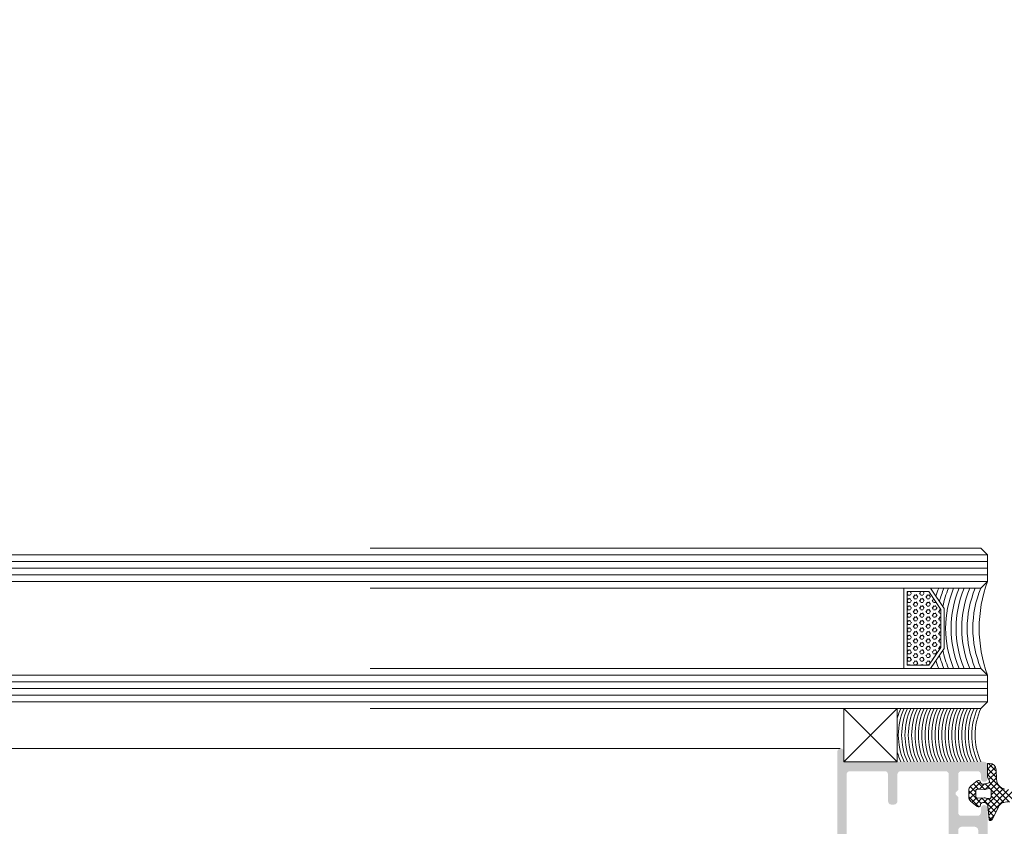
# Model space of a CAD drawing. Header units: millimetres. Extents: x -226731 to 126254, y -16359 to 60195.
# Tile 248 of 256: x -140316 to -140169, y 20937 to 21058. Entities that reach past the tile are written whole.
import ezdxf

# ---------------------------------------------------------------- set-up
doc = ezdxf.new("R2010")
doc.units = ezdxf.units.MM
doc.header["$LTSCALE"] = 0.1
doc.header["$MEASUREMENT"] = 0
for name, color, linetype, lineweight in [('0_CCE_ FF_SIDE WALL SPRINKLER', 6, 'Continuous', 0), ('3_Hatch', 8, 'Continuous', 0), ('4. Glass', 140, 'Continuous', 15), ('FIRE CIRCULE', 7, 'Continuous', 5), ('SPRINKLER COVERAGE AREA', 1, 'Continuous', 9)]:
    doc.layers.add(name, color=color, linetype=linetype, lineweight=lineweight)
doc.layers.add('FIRE FIGHTING SERVICES', color=5, linetype='Continuous')

# ---------------------------------------------------------------- blocks, each defined once
blk = doc.blocks.new('*U428')
at = {"layer": '3_Hatch'}
h = blk.add_hatch(color=8, dxfattribs=at)
h.dxf.hatch_style = 1
h.paths.add_polyline_path([(28.61, 92.53), (28.61, 57.99), (28.57, 57.83), (28.46, 57.65), (28.28, 57.54), (28.1, 57.52), (22.9, 57.52), (22.7, 57.54), (22.54, 57.65), (22.44, 57.83), (22.41, 57.99), (22.41, 92.53), (22.44, 92.71), (22.54, 92.87), (22.7, 92.98), (22.9, 93.02), (28.1, 93.02), (28.28, 92.98), (28.46, 92.87), (28.57, 92.71)], flags=16)
h.paths.add_polyline_path([(22.41, 37.89), (22.35, 38.09), (22.24, 38.26), (22.1, 38.37), (21.9, 38.4), (21.49, 38.4), (21.31, 38.37), (21.15, 38.26), (21.04, 38.09), (21, 37.89), (21, 33.9), (20.95, 33.7), (20.84, 33.54), (20.69, 33.43), (20.49, 33.41), (13.79, 33.41), (13.61, 33.43), (13.45, 33.54), (13.34, 33.7), (13.3, 33.9), (13.3, 51.5), (13.34, 51.7), (13.45, 51.85), (13.61, 51.96), (13.79, 52.01), (16.35, 52.01), (16.54, 52.05), (16.7, 52.16), (16.81, 52.32), (16.85, 52.5), (16.85, 55.6), (16.87, 55.8), (16.98, 55.96), (17.16, 56.07), (17.36, 56.11), (20.49, 56.11), (20.69, 56.07), (20.84, 55.96), (20.95, 55.8), (21, 55.6), (21, 51.61), (21.04, 51.41), (21.15, 51.26), (21.31, 51.15), (21.49, 51.12), (21.9, 51.12), (22.1, 51.15), (22.24, 51.26), (22.35, 51.41), (22.41, 51.61), (22.41, 55.6), (22.44, 55.8), (22.54, 55.96), (22.7, 56.07), (22.9, 56.11), (28.1, 56.11), (28.28, 56.07), (28.46, 55.96), (28.57, 55.8), (28.61, 55.6), (28.61, 33.9), (28.57, 33.7), (28.46, 33.54), (28.28, 33.43), (28.1, 33.41), (22.9, 33.41), (22.7, 33.43), (22.54, 33.54), (22.44, 33.7), (22.41, 33.9)], flags=16)
h.paths.add_polyline_path([(12.2, 36.54), (11.89, 36.23), (11.89, 33.9), (11.85, 33.7), (11.74, 33.54), (11.58, 33.43), (11.38, 33.41), (9, 33.41), (8.8, 33.43), (8.65, 33.54), (8.54, 33.7), (8.49, 33.9), (8.49, 34.51), (8.45, 34.69), (8.34, 34.85), (8.18, 34.96), (8, 35), (7.79, 34.96), (7.63, 34.85), (7.52, 34.69), (7.48, 34.51), (7.48, 32.49), (7.52, 32.31), (7.63, 32.15), (7.79, 32.04), (8, 32), (28.5, 32), (28.7, 31.95), (28.85, 31.84), (28.96, 31.69), (29.01, 31.49), (29.01, 30.48), (29.05, 30.3), (29.14, 30.13), (29.3, 30.02), (29.51, 30.01), (29.69, 30.02), (29.85, 30.13), (29.96, 30.3), (30, 30.48), (30, 93.92), (29.96, 94.12), (29.85, 94.28), (29.69, 94.39), (29.51, 94.41), (16.5, 94.41), (16.3, 94.39), (16.15, 94.28), (16.04, 94.12), (15.99, 93.92), (15.99, 93.52), (16.04, 93.35), (16.15, 93.17), (16.3, 93.06), (16.5, 93.02), (20.49, 93.02), (20.69, 92.98), (20.84, 92.87), (20.95, 92.71), (21, 92.53), (21, 57.99), (20.95, 57.83), (20.84, 57.65), (20.69, 57.54), (20.49, 57.52), (14.42, 57.52), (14.25, 57.48), (14.16, 57.43), (14.07, 57.37), (14.01, 57.3), (13.96, 57.22), (13.94, 57.13), (13.92, 57.06), (13.92, 56.97), (13.94, 56.88), (13.96, 56.79), (14.01, 56.71), (14.07, 56.64), (14.16, 56.58), (14.25, 56.55), (14.36, 56.51), (14.95, 56.51), (15.15, 56.46), (15.29, 56.35), (15.4, 56.2), (15.44, 56), (15.44, 53.91), (15.4, 53.71), (15.29, 53.55), (15.15, 53.44), (14.95, 53.4), (9.38, 53.4), (9.2, 53.44), (9.04, 53.55), (8.93, 53.71), (8.89, 53.91), (8.89, 56), (8.93, 56.2), (9.04, 56.35), (9.2, 56.46), (9.38, 56.51), (9.92, 56.51), (10.12, 56.55), (10.26, 56.66), (10.37, 56.8), (10.43, 57.01), (10.37, 57.21), (10.26, 57.35), (10.12, 57.46), (9.92, 57.52), (8, 57.52), (7.79, 57.46), (7.63, 57.35), (7.52, 57.21), (7.48, 57.01), (7.48, 49.91), (7.52, 49.71), (7.63, 49.54), (7.79, 49.43), (8, 49.4), (8.38, 49.4), (8.58, 49.43), (8.76, 49.54), (8.84, 49.71), (8.89, 49.91), (8.89, 51.5), (8.93, 51.7), (9.04, 51.85), (9.2, 51.96), (9.38, 52.01), (11.38, 52.01), (11.58, 51.96), (11.74, 51.85), (11.85, 51.7), (11.89, 51.5), (11.89, 42.24), (11.85, 42.06), (11.74, 41.9), (11.58, 41.79), (11.38, 41.73), (9.38, 41.73), (9.2, 41.79), (9.04, 41.9), (8.93, 42.06), (8.89, 42.24), (8.89, 43.3), (8.84, 43.49), (8.76, 43.65), (8.58, 43.76), (8.38, 43.8), (8, 43.8), (7.79, 43.76), (7.63, 43.65), (7.52, 43.49), (7.48, 43.3), (7.48, 38.99), (7.5, 38.86), (7.54, 38.77), (7.59, 38.69), (7.65, 38.64), (7.7, 38.59), (7.78, 38.55), (7.85, 38.51), (7.92, 38.49), (8, 38.49), (8.09, 38.49), (8.16, 38.53), (8.23, 38.57), (8.31, 38.6), (8.36, 38.68), (8.42, 38.75), (8.49, 38.99), (8.49, 39.59), (8.54, 39.79), (8.65, 39.96), (8.8, 40.07), (9, 40.09), (11.38, 40.09), (11.58, 40.07), (11.74, 39.96), (11.85, 39.79), (11.89, 39.59), (11.89, 37.27), (12.2, 36.96), (12.29, 36.83), (12.29, 36.66)])
at = {"layer": '3_Hatch', "color": 8, "linetype": 'Continuous'}
for p, q in [((3.62, 36.31), (7.3, 39.98)), ((6.5, 40.06), (7.18, 40.75)), ((7.36, 39.31), (6.53, 40.14)), ((7.27, 40.29), (6.83, 40.73)), ((4.37, 36.17), (7.37, 39.17)), ((5.1, 36.02), (7.5, 38.41)), ((6.94, 37.08), (5.61, 38.41)), ((7.4, 37.5), (5.96, 38.94)), ((8.36, 37.43), (6.25, 39.54)), ((8.28, 37.42), (9.32, 38.47)), ((8.59, 38.62), (8.7, 38.73)), ((10.3, 37.25), (8.79, 38.76)), ((7.48, 33.88), (3.21, 38.15)), ((7.22, 35.03), (4.22, 38.03)), ((6.98, 36.16), (5.06, 38.08)), ((5.66, 35.69), (6.94, 36.97)), ((7.46, 37.49), (8.07, 38.1)), ((10.3, 36.37), (8.44, 38.23)), ((9.13, 37.4), (9.8, 38.06)), ((9.25, 36.63), (10.23, 37.61)), ((6.02, 35.16), (6.99, 36.14)), ((6.14, 34.4), (7.86, 36.13)), ((7.84, 35.29), (7.09, 36.05)), ((9.12, 34.9), (7.89, 36.13)), ((7.93, 35.31), (8.71, 36.09)), ((8.54, 35.03), (10.3, 36.8)), ((9.6, 35.3), (8.82, 36.08)), ((10.08, 35.71), (9.25, 36.54)), ((7.48, 33), (6.14, 34.34)), ((6.17, 33.55), (7.29, 34.67)), ((6.29, 32.79), (7.48, 33.98)), ((7.36, 32.24), (6.18, 33.42)), ((6.73, 32.35), (7.48, 33.09)), ((15.61, 16.39, 0.02), (15.52, 16.39, 0.02)), ((15.54, 16.32, 0.02), (15.7, 16.6, 0.02)), ((15.79, 16.57, 0.02), (15.72, 16.68, 0.02)), ((16.02, 16.05, 0.02), (16.18, 16.32, 0.02)), ((16.27, 16.85, 0.02), (16.11, 17.12, 0.02)), ((16.56, 16.94, 0.02), (16.24, 16.94, 0.02)), ((16.56, 16.39, 0.02), (16.24, 16.39, 0.02)), ((16.56, 17.49, 0.02), (16.27, 17.49, 0.02)), ((16.49, 16.87, 0.02), (16.65, 17.15, 0.02)), ((16.74, 17.12, 0.02), (16.58, 17.4, 0.02)), ((16.74, 16.02, 0.02), (16.58, 16.3, 0.02)), ((16.97, 16.6, 0.02), (17.13, 16.87, 0.02)), ((17.22, 16.3, 0.02), (17.06, 16.57, 0.02)), ((17.22, 17.4, 0.02), (17.15, 17.51, 0.02)), ((17.51, 17.49, 0.02), (17.2, 17.49, 0.02)), ((17.51, 16.94, 0.02), (17.2, 16.94, 0.02)), ((17.51, 16.39, 0.02), (17.2, 16.39, 0.02)), ((17.45, 17.42, 0.02), (17.5, 17.51, 0.02)), ((17.45, 16.32, 0.02), (17.6, 16.6, 0.02)), ((17.69, 16.57, 0.02), (17.54, 16.85, 0.02)), ((17.92, 17.15, 0.02), (18.08, 17.42, 0.02)), ((17.92, 16.05, 0.02), (18.08, 16.32, 0.02)), ((18.17, 16.85, 0.02), (18.01, 17.12, 0.02)), ((18.47, 17.49, 0.02), (18.15, 17.49, 0.02)), ((18.47, 16.94, 0.02), (18.15, 16.94, 0.02)), ((18.47, 16.39, 0.02), (18.15, 16.39, 0.02)), ((18.4, 16.87, 0.02), (18.56, 17.15, 0.02)), ((18.65, 17.12, 0.02), (18.49, 17.4, 0.02)), ((18.65, 16.02, 0.02), (18.49, 16.3, 0.02)), ((18.87, 16.6, 0.02), (19.03, 16.87, 0.02)), ((19.12, 16.3, 0.02), (18.96, 16.57, 0.02)), ((19.12, 17.4, 0.02), (19.06, 17.51, 0.02)), ((19.42, 17.49, 0.02), (19.1, 17.49, 0.02)), ((19.42, 16.94, 0.02), (19.1, 16.94, 0.02)), ((19.42, 16.39, 0.02), (19.1, 16.39, 0.02)), ((19.35, 17.42, 0.02), (19.4, 17.51, 0.02)), ((19.35, 16.32, 0.02), (19.51, 16.6, 0.02)), ((19.53, 16.7, 0.02), (19.44, 16.85, 0.02)), ((14.59, 14.67, 0.02), (14.75, 14.95, 0.02)), ((14.84, 14.92, 0.02), (14.69, 15.17, 0.02)), ((15.06, 15.5, 0.02), (15.22, 15.77, 0.02)), ((15.31, 15.2, 0.02), (15.15, 15.47, 0.02)), ((15.61, 15.84, 0.02), (15.29, 15.84, 0.02)), ((15.61, 15.29, 0.02), (15.29, 15.29, 0.02)), ((15.54, 15.22, 0.02), (15.7, 15.5, 0.02)), ((15.79, 15.47, 0.02), (15.63, 15.75, 0.02)), ((16.02, 14.95, 0.02), (16.18, 15.22, 0.02)), ((16.27, 15.75, 0.02), (16.11, 16.02, 0.02)), ((16.27, 14.65, 0.02), (16.11, 14.92, 0.02)), ((16.56, 15.84, 0.02), (16.24, 15.84, 0.02)), ((16.56, 15.29, 0.02), (16.24, 15.29, 0.02)), ((16.49, 15.77, 0.02), (16.65, 16.05, 0.02)), ((16.49, 14.67, 0.02), (16.65, 14.95, 0.02)), ((16.74, 14.92, 0.02), (16.58, 15.2, 0.02)), ((16.97, 15.5, 0.02), (17.13, 15.77, 0.02)), ((17.22, 15.2, 0.02), (17.06, 15.47, 0.02)), ((17.51, 15.84, 0.02), (17.2, 15.84, 0.02)), ((17.51, 15.29, 0.02), (17.2, 15.29, 0.02)), ((17.45, 15.22, 0.02), (17.6, 15.5, 0.02)), ((17.69, 15.47, 0.02), (17.54, 15.75, 0.02)), ((17.92, 14.95, 0.02), (18.08, 15.22, 0.02)), ((18.17, 15.75, 0.02), (18.01, 16.02, 0.02)), ((18.17, 14.65, 0.02), (18.01, 14.92, 0.02)), ((18.47, 15.84, 0.02), (18.15, 15.84, 0.02)), ((18.47, 15.29, 0.02), (18.15, 15.29, 0.02)), ((18.4, 15.77, 0.02), (18.56, 16.05, 0.02)), ((18.4, 14.67, 0.02), (18.56, 14.95, 0.02)), ((18.65, 14.92, 0.02), (18.49, 15.2, 0.02)), ((18.87, 15.5, 0.02), (19.03, 15.77, 0.02)), ((19.12, 15.2, 0.02), (18.96, 15.47, 0.02)), ((19.42, 15.84, 0.02), (19.1, 15.84, 0.02)), ((19.42, 15.29, 0.02), (19.1, 15.29, 0.02)), ((19.35, 15.22, 0.02), (19.51, 15.5, 0.02)), ((19.53, 15.6, 0.02), (19.44, 15.75, 0.02)), ((14.66, 14.74, 0.02), (14.47, 14.74, 0.02)), ((14.66, 14.19, 0.02), (14.47, 14.19, 0.02)), ((14.66, 13.64, 0.02), (14.47, 13.64, 0.02)), ((14.59, 13.57, 0.02), (14.75, 13.85, 0.02)), ((14.84, 13.82, 0.02), (14.68, 14.1, 0.02)), ((15.06, 14.4, 0.02), (15.22, 14.67, 0.02)), ((15.06, 13.3, 0.02), (15.22, 13.57, 0.02)), ((15.31, 14.1, 0.02), (15.15, 14.37, 0.02)), ((15.61, 14.74, 0.02), (15.29, 14.74, 0.02)), ((15.61, 14.19, 0.02), (15.29, 14.19, 0.02)), ((15.61, 13.64, 0.02), (15.29, 13.64, 0.02)), ((15.54, 14.12, 0.02), (15.7, 14.4, 0.02)), ((15.54, 13.02, 0.02), (15.7, 13.3, 0.02)), ((15.79, 14.37, 0.02), (15.63, 14.65, 0.02)), ((15.79, 13.27, 0.02), (15.63, 13.55, 0.02)), ((16.02, 13.85, 0.02), (16.18, 14.12, 0.02)), ((16.27, 13.55, 0.02), (16.11, 13.82, 0.02)), ((16.56, 14.74, 0.02), (16.24, 14.74, 0.02)), ((16.56, 14.19, 0.02), (16.24, 14.19, 0.02)), ((16.56, 13.64, 0.02), (16.24, 13.64, 0.02)), ((16.49, 13.57, 0.02), (16.65, 13.85, 0.02)), ((16.74, 13.82, 0.02), (16.58, 14.1, 0.02)), ((16.97, 14.4, 0.02), (17.13, 14.67, 0.02)), ((16.97, 13.3, 0.02), (17.13, 13.57, 0.02)), ((17.22, 14.1, 0.02), (17.06, 14.37, 0.02)), ((17.51, 14.74, 0.02), (17.2, 14.74, 0.02)), ((17.51, 14.19, 0.02), (17.2, 14.19, 0.02)), ((17.51, 13.64, 0.02), (17.2, 13.64, 0.02)), ((17.45, 14.12, 0.02), (17.6, 14.4, 0.02)), ((17.45, 13.02, 0.02), (17.6, 13.3, 0.02)), ((17.69, 14.37, 0.02), (17.54, 14.65, 0.02)), ((17.69, 13.27, 0.02), (17.54, 13.55, 0.02)), ((17.92, 13.85, 0.02), (18.08, 14.12, 0.02)), ((18.17, 13.55, 0.02), (18.01, 13.82, 0.02)), ((18.47, 14.74, 0.02), (18.15, 14.74, 0.02)), ((18.47, 14.19, 0.02), (18.15, 14.19, 0.02)), ((18.47, 13.64, 0.02), (18.15, 13.64, 0.02)), ((18.4, 13.57, 0.02), (18.56, 13.85, 0.02)), ((18.65, 13.82, 0.02), (18.49, 14.1, 0.02)), ((18.87, 14.4, 0.02), (19.03, 14.67, 0.02)), ((18.87, 13.3, 0.02), (19.03, 13.57, 0.02)), ((19.12, 14.1, 0.02), (18.96, 14.37, 0.02)), ((19.42, 14.74, 0.02), (19.1, 14.74, 0.02)), ((19.42, 14.19, 0.02), (19.1, 14.19, 0.02)), ((19.42, 13.64, 0.02), (19.1, 13.64, 0.02)), ((19.35, 14.12, 0.02), (19.51, 14.4, 0.02)), ((19.35, 13.02, 0.02), (19.51, 13.3, 0.02)), ((19.53, 14.5, 0.02), (19.44, 14.65, 0.02)), ((19.53, 13.4, 0.02), (19.44, 13.55, 0.02)), ((14.66, 13.09, 0.02), (14.47, 13.09, 0.02)), ((14.66, 12.54, 0.02), (14.47, 12.54, 0.02)), ((14.66, 11.99, 0.02), (14.47, 11.99, 0.02)), ((14.59, 12.47, 0.02), (14.75, 12.75, 0.02)), ((14.84, 12.72, 0.02), (14.68, 13, 0.02)), ((14.84, 11.62, 0.02), (14.68, 11.9, 0.02)), ((15.06, 12.2, 0.02), (15.22, 12.47, 0.02)), ((15.31, 13, 0.02), (15.15, 13.27, 0.02)), ((15.31, 11.9, 0.02), (15.15, 12.17, 0.02)), ((15.61, 13.09, 0.02), (15.29, 13.09, 0.02)), ((15.61, 12.54, 0.02), (15.29, 12.54, 0.02)), ((15.61, 11.99, 0.02), (15.29, 11.99, 0.02)), ((15.54, 11.92, 0.02), (15.7, 12.2, 0.02)), ((15.79, 12.17, 0.02), (15.63, 12.45, 0.02)), ((16.02, 12.75, 0.02), (16.18, 13.02, 0.02)), ((16.02, 11.65, 0.02), (16.18, 11.92, 0.02)), ((16.27, 12.45, 0.02), (16.11, 12.72, 0.02)), ((16.56, 13.09, 0.02), (16.24, 13.09, 0.02)), ((16.56, 12.54, 0.02), (16.24, 12.54, 0.02)), ((16.56, 11.99, 0.02), (16.24, 11.99, 0.02)), ((16.49, 12.47, 0.02), (16.65, 12.75, 0.02)), ((16.74, 12.72, 0.02), (16.58, 13, 0.02)), ((16.74, 11.62, 0.02), (16.58, 11.9, 0.02)), ((16.97, 12.2, 0.02), (17.13, 12.47, 0.02)), ((17.22, 13, 0.02), (17.06, 13.27, 0.02)), ((17.22, 11.9, 0.02), (17.06, 12.17, 0.02)), ((17.51, 13.09, 0.02), (17.2, 13.09, 0.02)), ((17.51, 12.54, 0.02), (17.2, 12.54, 0.02)), ((17.51, 11.99, 0.02), (17.2, 11.99, 0.02)), ((17.45, 11.92, 0.02), (17.6, 12.2, 0.02)), ((17.69, 12.17, 0.02), (17.54, 12.45, 0.02)), ((17.92, 12.75, 0.02), (18.08, 13.02, 0.02)), ((17.92, 11.65, 0.02), (18.08, 11.92, 0.02)), ((18.17, 12.45, 0.02), (18.01, 12.72, 0.02)), ((18.47, 13.09, 0.02), (18.15, 13.09, 0.02)), ((18.47, 12.54, 0.02), (18.15, 12.54, 0.02)), ((18.47, 11.99, 0.02), (18.15, 11.99, 0.02)), ((18.4, 12.47, 0.02), (18.56, 12.75, 0.02)), ((18.65, 12.72, 0.02), (18.49, 13, 0.02)), ((18.65, 11.62, 0.02), (18.49, 11.9, 0.02)), ((18.87, 12.2, 0.02), (19.03, 12.47, 0.02)), ((19.12, 13, 0.02), (18.96, 13.27, 0.02)), ((19.12, 11.9, 0.02), (18.96, 12.17, 0.02)), ((19.42, 13.09, 0.02), (19.1, 13.09, 0.02)), ((19.42, 12.54, 0.02), (19.1, 12.54, 0.02)), ((19.42, 11.99, 0.02), (19.1, 11.99, 0.02)), ((19.35, 11.92, 0.02), (19.51, 12.2, 0.02)), ((19.53, 12.3, 0.02), (19.44, 12.45, 0.02)), ((14.66, 11.44, 0.02), (14.47, 11.44, 0.02)), ((14.66, 10.89, 0.02), (14.47, 10.89, 0.02)), ((14.66, 10.34, 0.02), (14.47, 10.34, 0.02)), ((14.59, 11.37, 0.02), (14.75, 11.65, 0.02)), ((14.59, 10.27, 0.02), (14.75, 10.55, 0.02)), ((14.84, 10.52, 0.02), (14.68, 10.8, 0.02)), ((15.06, 11.1, 0.02), (15.22, 11.37, 0.02)), ((15.31, 10.8, 0.02), (15.15, 11.07, 0.02)), ((15.61, 11.44, 0.02), (15.29, 11.44, 0.02)), ((15.61, 10.89, 0.02), (15.29, 10.89, 0.02)), ((15.61, 10.34, 0.02), (15.29, 10.34, 0.02)), ((15.54, 10.82, 0.02), (15.7, 11.1, 0.02)), ((15.79, 11.07, 0.02), (15.63, 11.35, 0.02)), ((16.02, 10.55, 0.02), (16.18, 10.82, 0.02)), ((16.27, 11.35, 0.02), (16.11, 11.62, 0.02)), ((16.27, 10.25, 0.02), (16.11, 10.52, 0.02)), ((16.56, 11.44, 0.02), (16.24, 11.44, 0.02)), ((16.56, 10.89, 0.02), (16.24, 10.89, 0.02)), ((16.56, 10.34, 0.02), (16.24, 10.34, 0.02)), ((16.49, 11.37, 0.02), (16.65, 11.65, 0.02)), ((16.49, 10.27, 0.02), (16.65, 10.55, 0.02)), ((16.74, 10.52, 0.02), (16.58, 10.8, 0.02)), ((16.97, 11.1, 0.02), (17.13, 11.37, 0.02)), ((17.22, 10.8, 0.02), (17.06, 11.07, 0.02)), ((17.51, 11.44, 0.02), (17.2, 11.44, 0.02)), ((17.51, 10.89, 0.02), (17.2, 10.89, 0.02)), ((17.51, 10.34, 0.02), (17.2, 10.34, 0.02)), ((17.45, 10.82, 0.02), (17.6, 11.1, 0.02)), ((17.69, 11.07, 0.02), (17.54, 11.35, 0.02)), ((17.92, 10.55, 0.02), (18.08, 10.82, 0.02)), ((18.17, 11.35, 0.02), (18.01, 11.62, 0.02)), ((18.17, 10.25, 0.02), (18.01, 10.52, 0.02)), ((18.47, 11.44, 0.02), (18.15, 11.44, 0.02)), ((18.47, 10.89, 0.02), (18.15, 10.89, 0.02)), ((18.47, 10.34, 0.02), (18.15, 10.34, 0.02)), ((18.4, 11.37, 0.02), (18.56, 11.65, 0.02)), ((18.4, 10.27, 0.02), (18.56, 10.55, 0.02)), ((18.65, 10.52, 0.02), (18.49, 10.8, 0.02)), ((18.87, 11.1, 0.02), (19.03, 11.37, 0.02)), ((19.12, 10.8, 0.02), (18.96, 11.07, 0.02)), ((19.42, 11.44, 0.02), (19.1, 11.44, 0.02)), ((19.42, 10.89, 0.02), (19.1, 10.89, 0.02)), ((19.42, 10.34, 0.02), (19.1, 10.34, 0.02)), ((19.35, 10.82, 0.02), (19.51, 11.1, 0.02)), ((19.53, 11.2, 0.02), (19.44, 11.35, 0.02)), ((14.66, 9.79, 0.02), (14.47, 9.79, 0.02)), ((14.66, 9.24, 0.02), (14.47, 9.24, 0.02)), ((14.59, 9.17, 0.02), (14.75, 9.45, 0.02)), ((14.84, 9.42, 0.02), (14.68, 9.7, 0.02)), ((15.06, 10, 0.02), (15.22, 10.27, 0.02)), ((15.06, 8.9, 0.02), (15.22, 9.17, 0.02)), ((15.31, 9.7, 0.02), (15.15, 9.97, 0.02)), ((15.31, 8.6, 0.02), (15.15, 8.87, 0.02)), ((15.61, 9.79, 0.02), (15.29, 9.79, 0.02)), ((15.61, 9.24, 0.02), (15.29, 9.24, 0.02)), ((15.54, 9.72, 0.02), (15.7, 10, 0.02)), ((15.54, 8.62, 0.02), (15.7, 8.9, 0.02)), ((15.79, 9.97, 0.02), (15.63, 10.25, 0.02)), ((15.79, 8.87, 0.02), (15.63, 9.15, 0.02)), ((16.02, 9.45, 0.02), (16.18, 9.72, 0.02)), ((16.27, 9.15, 0.02), (16.11, 9.42, 0.02)), ((16.56, 9.79, 0.02), (16.24, 9.79, 0.02)), ((16.56, 9.24, 0.02), (16.24, 9.24, 0.02)), ((16.49, 9.17, 0.02), (16.65, 9.45, 0.02)), ((16.74, 9.42, 0.02), (16.58, 9.7, 0.02)), ((16.97, 10, 0.02), (17.13, 10.27, 0.02)), ((16.97, 8.9, 0.02), (17.13, 9.17, 0.02)), ((17.22, 9.7, 0.02), (17.06, 9.97, 0.02)), ((17.22, 8.6, 0.02), (17.06, 8.87, 0.02)), ((17.51, 9.79, 0.02), (17.2, 9.79, 0.02)), ((17.51, 9.24, 0.02), (17.2, 9.24, 0.02)), ((17.45, 9.72, 0.02), (17.6, 10, 0.02)), ((17.45, 8.62, 0.02), (17.6, 8.9, 0.02)), ((17.69, 9.97, 0.02), (17.54, 10.25, 0.02)), ((17.69, 8.87, 0.02), (17.54, 9.15, 0.02)), ((17.92, 9.45, 0.02), (18.08, 9.72, 0.02)), ((18.17, 9.15, 0.02), (18.01, 9.42, 0.02)), ((18.47, 9.79, 0.02), (18.15, 9.79, 0.02)), ((18.47, 9.24, 0.02), (18.15, 9.24, 0.02)), ((18.4, 9.17, 0.02), (18.56, 9.45, 0.02)), ((18.65, 9.42, 0.02), (18.49, 9.7, 0.02)), ((18.87, 10, 0.02), (19.03, 10.27, 0.02)), ((18.87, 8.9, 0.02), (19.03, 9.17, 0.02)), ((19.12, 9.7, 0.02), (18.96, 9.97, 0.02)), ((19.12, 8.6, 0.02), (18.96, 8.87, 0.02)), ((19.42, 9.79, 0.02), (19.1, 9.79, 0.02)), ((19.42, 9.24, 0.02), (19.1, 9.24, 0.02)), ((19.35, 9.72, 0.02), (19.51, 10, 0.02)), ((19.35, 8.62, 0.02), (19.51, 8.9, 0.02)), ((19.53, 10.1, 0.02), (19.44, 10.25, 0.02)), ((19.53, 9, 0.02), (19.44, 9.15, 0.02)), ((15.22, 8.07, 0.02), (15.22, 8.07, 0.02)), ((15.61, 8.69, 0.02), (15.29, 8.69, 0.02)), ((15.61, 8.14, 0.02), (15.29, 8.14, 0.02)), ((15.61, 7.59, 0.02), (15.55, 7.59, 0.02)), ((15.57, 7.57, 0.02), (15.7, 7.8, 0.02)), ((15.79, 7.77, 0.02), (15.63, 8.05, 0.02)), ((16.02, 8.35, 0.02), (16.18, 8.62, 0.02)), ((16.02, 7.25, 0.02), (16.18, 7.52, 0.02)), ((16.27, 8.05, 0.02), (16.11, 8.32, 0.02)), ((16.56, 8.69, 0.02), (16.24, 8.69, 0.02)), ((16.56, 8.14, 0.02), (16.24, 8.14, 0.02)), ((16.56, 7.59, 0.02), (16.24, 7.59, 0.02)), ((16.49, 8.07, 0.02), (16.65, 8.35, 0.02)), ((16.74, 8.32, 0.02), (16.58, 8.6, 0.02)), ((16.74, 7.22, 0.02), (16.58, 7.5, 0.02)), ((16.97, 7.8, 0.02), (17.13, 8.07, 0.02)), ((17.22, 7.5, 0.02), (17.06, 7.77, 0.02)), ((17.51, 8.69, 0.02), (17.2, 8.69, 0.02)), ((17.51, 8.14, 0.02), (17.2, 8.14, 0.02)), ((17.51, 7.59, 0.02), (17.2, 7.59, 0.02)), ((17.45, 7.52, 0.02), (17.6, 7.8, 0.02)), ((17.69, 7.77, 0.02), (17.54, 8.05, 0.02)), ((17.92, 8.35, 0.02), (18.08, 8.62, 0.02)), ((17.92, 7.25, 0.02), (18.08, 7.52, 0.02)), ((18.17, 8.05, 0.02), (18.01, 8.32, 0.02)), ((18.47, 8.69, 0.02), (18.15, 8.69, 0.02)), ((18.47, 8.14, 0.02), (18.15, 8.14, 0.02)), ((18.47, 7.59, 0.02), (18.15, 7.59, 0.02)), ((18.4, 8.07, 0.02), (18.56, 8.35, 0.02)), ((18.65, 8.32, 0.02), (18.49, 8.6, 0.02)), ((18.65, 7.22, 0.02), (18.49, 7.5, 0.02)), ((18.87, 7.8, 0.02), (19.03, 8.07, 0.02)), ((19.12, 7.5, 0.02), (18.96, 7.77, 0.02)), ((19.42, 8.69, 0.02), (19.1, 8.69, 0.02)), ((19.42, 8.14, 0.02), (19.1, 8.14, 0.02)), ((19.42, 7.59, 0.02), (19.1, 7.59, 0.02)), ((19.35, 7.52, 0.02), (19.51, 7.8, 0.02)), ((19.53, 7.9, 0.02), (19.44, 8.05, 0.02)), ((16.27, 6.95, 0.02), (16.11, 7.22, 0.02)), ((16.56, 7.04, 0.02), (16.24, 7.04, 0.02)), ((16.49, 6.97, 0.02), (16.65, 7.25, 0.02)), ((16.97, 6.7, 0.02), (17.13, 6.97, 0.02)), ((17.15, 6.51, 0.02), (17.06, 6.67, 0.02)), ((17.51, 7.04, 0.02), (17.2, 7.04, 0.02)), ((17.5, 6.51, 0.02), (17.6, 6.7, 0.02)), ((17.69, 6.67, 0.02), (17.54, 6.95, 0.02)), ((18.17, 6.95, 0.02), (18.01, 7.22, 0.02)), ((18.47, 7.04, 0.02), (18.15, 7.04, 0.02)), ((18.4, 6.97, 0.02), (18.56, 7.25, 0.02)), ((18.87, 6.7, 0.02), (19.03, 6.97, 0.02)), ((19.06, 6.51, 0.02), (18.96, 6.67, 0.02)), ((19.42, 7.04, 0.02), (19.1, 7.04, 0.02)), ((19.4, 6.51, 0.02), (19.51, 6.7, 0.02)), ((19.53, 6.8, 0.02), (19.44, 6.95, 0.02))]:
    blk.add_line(p, q, dxfattribs=at)
at = {"layer": '3_Hatch', "color": 8}
for p, q in [((6.78, 40.67), (5.87, 38.75)), ((7.43, 38.58), (7.23, 40.69)), ((8.57, 38.58), (8.47, 38.26)), ((10.02, 37.88), (9.04, 38.7)), ((6.94, 36.31), (6.94, 37.23)), ((7.3, 37.52), (7.72, 37.43)), ((8.01, 37.41), (8.93, 37.46)), ((9.25, 37.16), (9.25, 36.38)), ((10.3, 36.27), (10.3, 37.27)), ((7.72, 36.1), (7.3, 36.02)), ((8.93, 36.08), (8.01, 36.13)), ((9.04, 34.84), (10.02, 35.66)), ((6.13, 34.61), (6.19, 33.2)), ((7.48, 34.32), (7.23, 34.76)), ((7.43, 35.2), (8.15, 35.35)), ((7.48, 32.24), (7.48, 34.32)), ((8.47, 35.21), (8.57, 34.95)), ((7.19, 32.24), (7.48, 32.24)), ((29.01, 32), (21.01, 32)), ((21.01, 32), (21.01, 24)), ((29.01, 32), (21.01, 24)), ((21.01, 24), (21.01, 32)), ((21.01, 32), (29.01, 24)), ((29.01, 24), (29.01, 32)), ((29.01, 24), (29.01, 32)), ((29.56, 30.01), (100, 30.01)), ((21.01, 24), (29.01, 24)), ((100, 23, 0), (7.48, 23)), ((100, 22, 0), (7.48, 22)), ((100, 21, 0), (7.48, 21)), ((100, 20, 0), (7.48, 20)), ((100, 19, 0), (7.48, 19)), ((16.03, 18.01, 0.02), (13.97, 15.01, 0.02)), ((20.03, 6.01, 0.02), (20.03, 18.01, 0.02)), ((16.29, 17.51, 0.02), (14.47, 14.86, 0.02)), ((19.53, 17.51, 0.02), (16.29, 17.51, 0.02)), ((19.53, 6.51, 0.02), (19.53, 17.51, 0.02)), ((13.97, 15.01, 0.02), (13.97, 9.01, 0.02)), ((14.47, 14.86, 0.02), (14.47, 9.17, 0.02)), ((13.97, 9.01, 0.02), (16.03, 6.01, 0.02)), ((14.47, 9.17, 0.02), (16.29, 6.51, 0.02)), ((16.29, 6.51, 0.02), (19.53, 6.51, 0.02)), ((100, 5, 0), (7.48, 5)), ((100, 4, 0), (7.48, 4)), ((100, 3, 0), (7.48, 3)), ((100, 2, 0), (7.48, 2)), ((100, 1, 0), (7.48, 1))]:
    blk.add_line(p, q, dxfattribs=at)
for centre, radius, start, end in [((7.02, 40.53), 0.271, 37.2128, 149.9224), ((4.57, 39.5), 1.5, 262.7957, 329.961), ((8.04, 38.73), 0.635, 193.3802, 311.9125), ((8.85, 38.47), 0.3, 50, 157.7969), ((7.24, 37.23), 0.3, 78.0269, 180), ((7.95, 38.51), 1.1, 258.0269, 273.1356), ((8.95, 37.16), 0.3, 0, 93.1356), ((9.5, 37.27), 0.8, 0, 50), ((4.63, 34.6), 1.5, 0.5805, 79.4803), ((7.24, 36.31), 0.3, 180, 281.9731), ((7.95, 35.03), 1.1, 86.8644, 101.9731), ((8.95, 36.38), 0.3, 266.8644, 0), ((9.5, 36.27), 0.8, 310, 0), ((7.5, 34.91), 0.3, 101.9731, 209.6447), ((8.21, 35.06), 0.3, 30, 101.9731), ((8.85, 35.07), 0.3, 202.2031, 310), ((7.19, 33.24), 1, 182.3925, 270), ((-0.23, 28, 0), 9.59, 335.3498, 24.6502), ((0.27, 28, 0), 9.59, 335.3498, 24.6502), ((0.77, 28, 0), 9.59, 335.3498, 24.6502), ((1.27, 28, 0), 9.59, 335.3498, 24.6502), ((1.77, 28, 0), 9.59, 335.3498, 24.6502), ((2.27, 28, 0), 9.59, 335.3498, 24.6502), ((2.77, 28, 0), 9.59, 335.3498, 24.6502), ((3.27, 28, 0), 9.59, 335.3498, 24.6502), ((3.77, 28, 0), 9.59, 335.3498, 24.6502), ((4.27, 28, 0), 9.59, 335.3498, 24.6502), ((4.77, 28, 0), 9.59, 335.3498, 24.6502), ((5.27, 28, 0), 9.59, 335.3498, 24.6502), ((5.77, 28, 0), 9.59, 335.3498, 24.6502), ((6.27, 28, 0), 9.59, 335.3498, 24.6502), ((6.77, 28, 0), 9.59, 335.3498, 24.6502), ((7.27, 28, 0), 9.59, 335.3498, 24.6502), ((7.77, 28, 0), 9.59, 335.3498, 24.6502), ((8.27, 28, 0), 9.59, 335.3498, 24.6502), ((8.77, 28, 0), 9.59, 335.3498, 24.6502), ((9.27, 28, 0), 9.59, 335.3498, 24.6502), ((9.77, 28, 0), 9.59, 335.3498, 24.6502), ((10.27, 28, 0), 9.59, 335.3498, 24.6502), ((10.77, 28, 0), 9.59, 335.3498, 24.6502), ((11.27, 28, 0), 9.59, 335.3498, 24.6502), ((11.77, 28, 0), 9.59, 15.4043, 24.6502), ((11.77, 28, 0), 9.59, 335.3498, 344.5957), ((-11.33, 12, 0.03), 20.07, 339.5887, 20.4113), ((-5.92, 12, 0), 15.61, 337.3883, 22.5654), ((-5.07, 12.01, 0.02), 15.61, 337.3883, 22.5654), ((-4.26, 12.01, 0.02), 15.61, 337.3883, 22.5654), ((-3.4, 12.01, 0.02), 15.61, 337.3883, 22.5654), ((-2.65, 12.01, 0.02), 15.61, 337.3883, 22.5654), ((-1.84, 12.01, 0.02), 15.61, 337.3883, 22.5654), ((-1.07, 12.01, 0.02), 15.61, 12.2141, 22.5654), ((-0.38, 12.01, 0.02), 15.61, 15.0523, 22.5654), ((0.39, 12.01, 0.02), 15.61, 18.0541, 22.5654), ((-1.07, 12.01, 0.02), 15.61, 337.3883, 347.7859), ((-0.38, 12.01, 0.02), 15.61, 337.3883, 344.9477), ((0.39, 12.01, 0.02), 15.61, 337.3883, 341.9459)]:
    blk.add_arc(centre, radius, start, end, dxfattribs=at)
at = {"layer": '4. Glass', "color": 8}
for p, q in [((7.48, 23), (8.48, 24)), ((8.48, 24), (100, 24)), ((7.48, 19), (7.48, 23)), ((8.48, 18), (7.48, 19)), ((100, 18), (8.48, 18)), ((7.48, 5, 0), (8.48, 6, 0)), ((8.48, 6, 0), (100, 6, 0)), ((7.48, 1, 0), (7.48, 5, 0)), ((8.48, 0, 0), (7.48, 1, 0)), ((100, 0), (8.48, 0))]:
    blk.add_line(p, q, dxfattribs=at)
blk = doc.blocks.new('*U429')
at = {"layer": '3_Hatch', "color": 8}
for p, q in [((-29.56, 30.01), (-1150, 30.01)), ((-1150, 23, 0), (-7.48, 23)), ((-1150, 22, 0), (-7.48, 22)), ((-1150, 21, 0), (-7.48, 21)), ((-1150, 20, 0), (-7.48, 20)), ((-1150, 19, 0), (-7.48, 19)), ((-1150, 5, 0), (-7.48, 5)), ((-1150, 4, 0), (-7.48, 4)), ((-1150, 3, 0), (-7.48, 3)), ((-1150, 2, 0), (-7.48, 2)), ((-1150, 1, 0), (-7.48, 1))]:
    blk.add_line(p, q, dxfattribs=at)
blk = doc.blocks.new('A$C2AD535C3')
at = {"layer": 'SPRINKLER COVERAGE AREA', "color": 1}
blk.add_circle((0, 0), 2500, dxfattribs=at)
blk = doc.blocks.new('G$C3584CA52')
at = {"layer": '0_CCE_ FF_SIDE WALL SPRINKLER', "color": 240, "xscale": -0.6, "yscale": 0.6, "zscale": 0.6}
blk.add_blockref('A$C2AD535C3', (0, -1500), dxfattribs=at)

msp = doc.modelspace()

# ---------------------------------------------------------------- linework, layer by layer
at = {"layer": 'FIRE CIRCULE', "color": 3}
for centre in [(-136708.5, 19689.6), (-137926.85, 17553.1)]:
    msp.add_circle(centre, 3500, dxfattribs=at)

# ---------------------------------------------------------------- block references
at = {"layer": '3_Hatch', "color": 8, "rotation": 179.9999999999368}
for name, p in [('*U429', (-141413.95, 20978.95)), ('*U428', (-140163.95, 20978.95))]:
    msp.add_blockref(name, p, dxfattribs=at)
at = {"layer": 'FIRE FIGHTING SERVICES'}
msp.add_blockref('G$C3584CA52', (-139060.33, 21220.5), dxfattribs=at)

doc.saveas('drawing.dxf')
